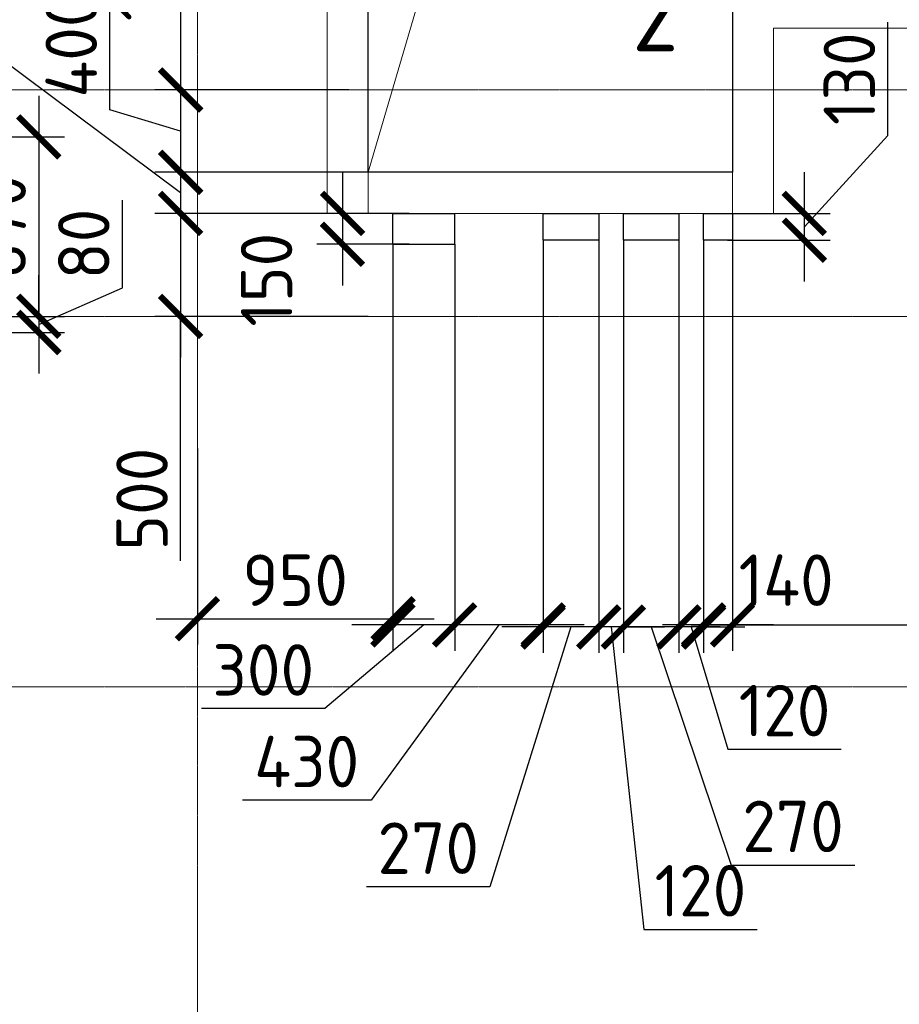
# Model space of a CAD drawing. Header units: millimetres. Extents: x -42044588 to 856694, y -806701 to 941911.
# Tile 103 of 256: x -175382 to -171107, y -333255 to -328471. Entities that reach past the tile are written whole.
import ezdxf
from ezdxf.enums import TextEntityAlignment as Align

# ---------------------------------------------------------------- set-up
doc = ezdxf.new("R2010")
doc.units = ezdxf.units.MM
for name, pattern in [('______5', [1100, 800, -100, 100, -100]), ('DASHED', [7, 5, -2, 0]), ('осевая', [50.8, 31.75, -6.35, 6.35, -6.35])]:
    doc.linetypes.add(name, pattern=pattern)
for name, color, linetype, lineweight in [('907Сл Осевые', 1, 'Continuous', 0), ('Оси', 40, '______5', 18), ('Перекрытие ж_бетон', 1, 'Continuous', 30), ('РАЗМЕРЫ', 1, 'Continuous', 9), ('Символы 0.20', 1, 'Continuous', 20), ('Символы 0.20 @ 100', 1, 'Continuous', 20), ('СТЕНЫ', 3, 'Continuous', 30)]:
    doc.layers.add(name, color=color, linetype=linetype, lineweight=lineweight)
doc.styles.add('GOST-2.304_Type-B', font='GOST_Common.ttf')
doc.styles.add('ГОСТ', font='GOST_Common.ttf')
doc.dimstyles.new('СПДС', dxfattribs={"dimscale": 100, "dimtxt": 2.5, "dimasz": 2, "dimexe": 1.25, "dimexo": 0, "dimtad": 1, "dimdec": 0, "dimrnd": 5, "dimtxsty": 'GOST-2.304_Type-B', "dimblk": 'ARCHTICK', "dimcen": 2.5, "dimdle": 2, "dimclrd": 1, "dimclre": 1, "dimclrt": 1, "dimadec": 0, "dimazin": 2, "dimtfac": 0.75, "dimtdec": 0, "dimtmove": 1, "dimatfit": 3, "dimfxl": 0, "dimtolj": 1, "dimarcsym": 0})

# ---------------------------------------------------------------- blocks, each defined once
blk = doc.blocks.new('оси блок 2')
at = {"layer": 'Оси', "color": 16, "linetype": 'осевая', "lineweight": 0, "ltscale": 0.25, "transparency": 33554687}
for p, q in [((-64304.7, -322543), (-64304.7, -347914.1)), ((-89822.3, -332401.3), (-37238.5, -332401.3)), ((-89822.3, -333501.3), (-37238.5, -333501.3)), ((-89822.3, -335301.3), (-37238.5, -335301.3))]:
    blk.add_line(p, q, dxfattribs=at)
blk = doc.blocks.new('подложка стн 1-го этажа')
at = {"layer": 'СТЕНЫ', "color": 252, "linetype": 'DASHED', "lineweight": 0, "ltscale": 0.5, "true_color": 0x939598, "transparency": 33554687}
for p, q in [((30273.8, 26361.8, -200), (30273.8, 19411.8, -200)), ((32043.8, 26361.8, -200), (32043.8, 19411.8, -200)), ((30073.8, 19411.8, -200), (30073.8, 26161.8, -200)), ((32243.8, 20311.8, -200), (32243.8, 20311.8, -200)), ((34843.8, 20311.8, -200), (32243.8, 20311.8, -200)), ((32243.8, 20311.8, -200), (32243.8, 19411.8, -200)), ((30273.8, 19611.8, -200), (30273.8, 19611.8, -200)), ((32043.8, 19611.8, -200), (30273.8, 19611.8, -200)), ((32043.8, 19611.8, -200), (32043.8, 19611.8, -200)), ((30073.8, 19411.8, -200), (30073.8, 19411.8, -200)), ((30073.8, 19411.8, -200), (32243.8, 19411.8, -200)), ((30273.8, 19411.8, -200), (30273.8, 19411.8, -200)), ((32043.8, 19411.8, -200), (32043.8, 19411.8, -200)), ((32243.8, 19411.8, -200), (32243.8, 19411.8, -200))]:
    blk.add_line(p, q, dxfattribs=at)
blk = doc.blocks.new('_ArchTick')
at = {"color": 0, "linetype": 'ByBlock', "const_width": 0.15}
blk.add_lwpolyline([(-0.5, -0.5), (0.5, 0.5)], dxfattribs=at)
blk = doc.blocks.new('*D941')
at = {"layer": 'DEFPOINTS', "color": 0, "transparency": 16777216}
for p in [(-173688, -327522.1, 0), (-174600.1, -328812.1), (-173783.1, -328812.1)]:
    blk.add_point(p, dxfattribs=at)
at = {"layer": 'РАЗМЕРЫ', "color": 1, "lineweight": -2, "transparency": 16777216}
for p, q in [((-174600.1, -327322.1), (-174600.1, -329012.1)), ((-173688, -327522.1), (-174725.1, -327522.1)), ((-173783.1, -328812.1), (-174725.1, -328812.1))]:
    blk.add_line(p, q, dxfattribs=at)
at = {"layer": 'РАЗМЕРЫ', "color": 1, "lineweight": -2, "transparency": 16777216, "xscale": 200, "yscale": 200, "zscale": 200}
for p, rotation in [((-174600.1, -327522.1), 90), ((-174600.1, -328812.1), 270)]:
    blk.add_blockref('_ArchTick', p, dxfattribs=dict(at, rotation=rotation))
at = {"layer": 'РАЗМЕРЫ', "color": 1, "lineweight": 0, "transparency": 16777216, "insert": (-174787.6, -328167.1), "char_height": 250, "attachment_point": 5, "rotation": 90, "style": 'GOST-2.304_Type-B'}
blk.add_mtext('\\A1;1290', dxfattribs=at)
blk = doc.blocks.new('*D942')
at = {"layer": 'DEFPOINTS', "color": 0, "transparency": 16777216}
for p in [(-173783.1, -328812.1), (-174600.1, -329212.1), (-173688, -329212.1, 0)]:
    blk.add_point(p, dxfattribs=at)
at = {"layer": 'РАЗМЕРЫ', "color": 1, "lineweight": -2, "transparency": 16777216}
for p, q in [((-174943.8, -328909), (-174943.8, -328284)), ((-174600.1, -328612.1), (-174600.1, -329412.1)), ((-173783.1, -328812.1), (-174725.1, -328812.1)), ((-174600.1, -329012.1), (-174943.8, -328909)), ((-173688, -329212.1), (-174725.1, -329212.1))]:
    blk.add_line(p, q, dxfattribs=at)
at = {"layer": 'РАЗМЕРЫ', "color": 1, "lineweight": -2, "transparency": 16777216, "xscale": 200, "yscale": 200, "zscale": 200}
for p, rotation in [((-174600.1, -328812.1), 90), ((-174600.1, -329212.1), 270)]:
    blk.add_blockref('_ArchTick', p, dxfattribs=dict(at, rotation=rotation))
at = {"layer": 'РАЗМЕРЫ', "color": 1, "lineweight": 0, "transparency": 16777216, "insert": (-175131.3, -328596.5), "char_height": 250, "attachment_point": 5, "rotation": 90, "style": 'GOST-2.304_Type-B'}
blk.add_mtext('\\A1;400', dxfattribs=at)
blk = doc.blocks.new('*D944')
at = {"layer": 'DEFPOINTS', "color": 0, "transparency": 16777216}
for p in [(-173567.9, -329966.4, -360), (-174518.2, -330554.4), (-173567.9, -331381.4)]:
    blk.add_point(p, dxfattribs=at)
at = {"layer": 'РАЗМЕРЫ', "color": 1, "lineweight": -2, "transparency": 16777216}
for p, q in [((-173567.9, -329966.4), (-173567.9, -331506.4)), ((-174518.2, -330554.4), (-174518.2, -331506.4)), ((-174718.2, -331381.4), (-173367.9, -331381.4))]:
    blk.add_line(p, q, dxfattribs=at)
at = {"layer": 'РАЗМЕРЫ', "color": 1, "lineweight": -2, "transparency": 16777216, "xscale": 200, "yscale": 200, "zscale": 200, "rotation": 180}
blk.add_blockref('_ArchTick', (-174518.2, -331381.4), dxfattribs=at)
at = {"layer": 'РАЗМЕРЫ', "color": 1, "lineweight": -2, "transparency": 16777216, "xscale": 200, "yscale": 200, "zscale": 200}
blk.add_blockref('_ArchTick', (-173567.9, -331381.4), dxfattribs=at)
at = {"layer": 'РАЗМЕРЫ', "color": 1, "lineweight": 0, "transparency": 16777216, "insert": (-174043, -331193.9), "char_height": 250, "attachment_point": 5, "style": 'GOST-2.304_Type-B'}
blk.add_mtext('\\A1;950', dxfattribs=at)
blk = doc.blocks.new('*U366')
at = {"layer": 'Символы 0.20', "linetype": 'Continuous', "lineweight": 25}
for p, q in [((-5, 0.35), (-5, 10.05)), ((20.43, 0.35), (20.43, 10.05))]:
    blk.add_line(p, q, dxfattribs=at)
at = {"layer": 'Символы 0.20', "linetype": 'Continuous', "lineweight": 80}
for p, q in [((-7, 0), (0, 0)), ((22.43, 0), (15.43, 0))]:
    blk.add_line(p, q, dxfattribs=at)
at = {"layer": 'Символы 0.20', "linetype": 'Continuous', "lineweight": 25}
for points in [[(-5, 0.455), (-4.346, 4.361), (-5.654, 4.361)], [(20.43, 0.459), (19.772, 4.394), (21.089, 4.394)]]:
    blk.add_solid(points, dxfattribs=at)
at = {"layer": 'Символы 0.20', "style": 'ГОСТ'}
blk.add_attdef('1', text='', height=3.5, dxfattribs=at).set_placement((-9.5, 7.7), align=Align.MIDDLE_CENTER)
blk.add_attdef('2', text='', height=3.5, dxfattribs=at).set_placement((25.101, 7.752), align=Align.MIDDLE_RIGHT)
blk = doc.blocks.new('*D3706')
at = {"layer": 'DEFPOINTS', "color": 0, "transparency": 16777216}
for p in [(-173687.9, -327522.1, 0), (-174599.9, -328812.1), (-173782.9, -328812.1)]:
    blk.add_point(p, dxfattribs=at)
at = {"layer": 'РАЗМЕРЫ', "color": 1, "lineweight": -2, "transparency": 16777216}
for p, q in [((-174599.9, -327322.1), (-174599.9, -329012.1)), ((-173687.9, -327522.1), (-174724.9, -327522.1)), ((-173782.9, -328812.1), (-174724.9, -328812.1))]:
    blk.add_line(p, q, dxfattribs=at)
at = {"layer": 'РАЗМЕРЫ', "color": 1, "lineweight": -2, "transparency": 16777216, "xscale": 200, "yscale": 200, "zscale": 200}
for p, rotation in [((-174599.9, -327522.1), 90), ((-174599.9, -328812.1), 270)]:
    blk.add_blockref('_ArchTick', p, dxfattribs=dict(at, rotation=rotation))
at = {"layer": 'РАЗМЕРЫ', "color": 1, "lineweight": 0, "transparency": 16777216, "insert": (-174787.4, -328167.1), "char_height": 250, "attachment_point": 5, "rotation": 90, "style": 'GOST-2.304_Type-B'}
blk.add_mtext('\\A1;1290', dxfattribs=at)
blk = doc.blocks.new('*D3707')
at = {"layer": 'DEFPOINTS', "color": 0, "transparency": 16777216}
for p in [(-173782.9, -328812.1), (-174599.9, -329212.1), (-173687.9, -329212.1, 0)]:
    blk.add_point(p, dxfattribs=at)
at = {"layer": 'РАЗМЕРЫ', "color": 1, "lineweight": -2, "transparency": 16777216}
for p, q in [((-174943.7, -328909), (-174943.7, -328284)), ((-174599.9, -328612.1), (-174599.9, -329412.1)), ((-173782.9, -328812.1), (-174724.9, -328812.1)), ((-174599.9, -329012.1), (-174943.7, -328909)), ((-173687.9, -329212.1), (-174724.9, -329212.1))]:
    blk.add_line(p, q, dxfattribs=at)
at = {"layer": 'РАЗМЕРЫ', "color": 1, "lineweight": -2, "transparency": 16777216, "xscale": 200, "yscale": 200, "zscale": 200}
for p, rotation in [((-174599.9, -328812.1), 90), ((-174599.9, -329212.1), 270)]:
    blk.add_blockref('_ArchTick', p, dxfattribs=dict(at, rotation=rotation))
at = {"layer": 'РАЗМЕРЫ', "color": 1, "lineweight": 0, "transparency": 16777216, "insert": (-175131.2, -328596.5), "char_height": 250, "attachment_point": 5, "rotation": 90, "style": 'GOST-2.304_Type-B'}
blk.add_mtext('\\A1;400', dxfattribs=at)
blk = doc.blocks.new('*D3708')
at = {"layer": 'DEFPOINTS', "color": 0, "transparency": 16777216}
for p in [(-173687.9, -329212.1, 0), (-174599.9, -329412.1), (-173687.9, -329412.1, 0)]:
    blk.add_point(p, dxfattribs=at)
at = {"layer": 'РАЗМЕРЫ', "color": 1, "lineweight": -2, "transparency": 16777216}
for p, q in [((-175537.7, -328612.2), (-175537.7, -328012.2)), ((-174599.9, -329312.1), (-175537.7, -328612.2)), ((-174599.9, -329012.1), (-174599.9, -329612.1)), ((-173687.9, -329212.1), (-174724.9, -329212.1)), ((-173687.9, -329412.1), (-174724.9, -329412.1))]:
    blk.add_line(p, q, dxfattribs=at)
at = {"layer": 'РАЗМЕРЫ', "color": 1, "lineweight": -2, "transparency": 16777216, "xscale": 200, "yscale": 200, "zscale": 200}
for p, rotation in [((-174599.9, -329212.1), 90), ((-174599.9, -329412.1), 270)]:
    blk.add_blockref('_ArchTick', p, dxfattribs=dict(at, rotation=rotation))
at = {"layer": 'РАЗМЕРЫ', "color": 1, "lineweight": 0, "transparency": 16777216, "insert": (-175725.2, -328312.2), "char_height": 250, "attachment_point": 5, "rotation": 90, "style": 'GOST-2.304_Type-B'}
blk.add_mtext('\\A1;200', dxfattribs=at)
blk = doc.blocks.new('*D3709')
at = {"layer": 'DEFPOINTS', "color": 0, "transparency": 16777216}
for p in [(-173687.9, -329412.1, 0), (-174599.9, -329912.1), (-173687.9, -329912.1, 0)]:
    blk.add_point(p, dxfattribs=at)
at = {"layer": 'РАЗМЕРЫ', "color": 1, "lineweight": -2, "transparency": 16777216}
for p, q in [((-174599.9, -329212.1), (-174599.9, -330112.1)), ((-173687.9, -329412.1), (-174724.9, -329412.1)), ((-173687.9, -329912.1), (-174724.9, -329912.1)), ((-174599.9, -331100.3), (-174599.9, -329912.1))]:
    blk.add_line(p, q, dxfattribs=at)
at = {"layer": 'РАЗМЕРЫ', "color": 1, "lineweight": -2, "transparency": 16777216, "xscale": 200, "yscale": 200, "zscale": 200}
for p, rotation in [((-174599.9, -329412.1), 90), ((-174599.9, -329912.1), 270)]:
    blk.add_blockref('_ArchTick', p, dxfattribs=dict(at, rotation=rotation))
at = {"layer": 'РАЗМЕРЫ', "color": 1, "lineweight": 0, "transparency": 16777216, "insert": (-174787.4, -330800.3), "char_height": 250, "attachment_point": 5, "rotation": 90, "style": 'GOST-2.304_Type-B'}
blk.add_mtext('\\A1;500', dxfattribs=at)
blk = doc.blocks.new('*D3710')
at = {"layer": 'DEFPOINTS', "color": 0, "transparency": 16777216}
for p in [(-168818, -330487.4), (-171917.9, -330601.7, -360), (-168818, -331411.4)]:
    blk.add_point(p, dxfattribs=at)
at = {"layer": 'РАЗМЕРЫ', "color": 1, "lineweight": -2, "transparency": 16777216}
for p, q in [((-168818, -330487.4), (-168818, -331536.4)), ((-171917.9, -330601.7), (-171917.9, -331536.4)), ((-172117.9, -331411.4), (-168618, -331411.4))]:
    blk.add_line(p, q, dxfattribs=at)
at = {"layer": 'РАЗМЕРЫ', "color": 1, "lineweight": -2, "transparency": 16777216, "xscale": 200, "yscale": 200, "zscale": 200, "rotation": 180}
blk.add_blockref('_ArchTick', (-171917.9, -331411.4), dxfattribs=at)
at = {"layer": 'РАЗМЕРЫ', "color": 1, "lineweight": -2, "transparency": 16777216, "xscale": 200, "yscale": 200, "zscale": 200}
blk.add_blockref('_ArchTick', (-168818, -331411.4), dxfattribs=at)
at = {"layer": 'РАЗМЕРЫ', "color": 1, "lineweight": 0, "transparency": 16777216, "insert": (-170367.9, -331223.9), "char_height": 250, "attachment_point": 5, "style": 'GOST-2.304_Type-B'}
blk.add_mtext('\\A1;3100', dxfattribs=at)
blk = doc.blocks.new('*D3715')
at = {"layer": 'DEFPOINTS', "color": 0, "transparency": 16777216}
for p in [(-172057.9, -329542.1, 360), (-171917.9, -329532.1), (-172057.9, -331411.4)]:
    blk.add_point(p, dxfattribs=at)
at = {"layer": 'РАЗМЕРЫ', "color": 1, "lineweight": -2, "transparency": 16777216}
for p, q in [((-172057.9, -329542.1), (-172057.9, -331536.4)), ((-171917.9, -329532.1), (-171917.9, -331536.4)), ((-171717.9, -331411.4), (-172257.9, -331411.4))]:
    blk.add_line(p, q, dxfattribs=at)
at = {"layer": 'РАЗМЕРЫ', "color": 1, "lineweight": -2, "transparency": 16777216, "xscale": 200, "yscale": 200, "zscale": 200, "rotation": 180}
blk.add_blockref('_ArchTick', (-172057.9, -331411.4), dxfattribs=at)
at = {"layer": 'РАЗМЕРЫ', "color": 1, "lineweight": -2, "transparency": 16777216, "xscale": 200, "yscale": 200, "zscale": 200}
blk.add_blockref('_ArchTick', (-171917.9, -331411.4), dxfattribs=at)
at = {"layer": 'РАЗМЕРЫ', "color": 1, "lineweight": 0, "transparency": 16777216, "insert": (-171656.8, -331193.9), "char_height": 250, "attachment_point": 5, "style": 'GOST-2.304_Type-B'}
blk.add_mtext('\\A1;140', dxfattribs=at)
blk = doc.blocks.new('*D3716')
at = {"layer": 'DEFPOINTS', "color": 0, "transparency": 16777216}
for p in [(-172177.9, -329542.1, 360), (-172057.9, -329542.1, 360), (-172177.9, -331421.4)]:
    blk.add_point(p, dxfattribs=at)
at = {"layer": 'РАЗМЕРЫ', "color": 1, "lineweight": -2, "transparency": 16777216}
for p, q in [((-172177.9, -329542.1), (-172177.9, -331546.4)), ((-172057.9, -329542.1), (-172057.9, -331546.4)), ((-172177.9, -331421.4), (-172377.9, -331421.4)), ((-172057.9, -331421.4), (-172177.9, -331421.4)), ((-172057.9, -331421.4), (-172177.9, -331421.4)), ((-172117.9, -331421.4), (-171939.7, -332015.1)), ((-172057.9, -331421.4), (-171857.9, -331421.4)), ((-171939.7, -332015.1), (-171389.7, -332015.1))]:
    blk.add_line(p, q, dxfattribs=at)
at = {"layer": 'РАЗМЕРЫ', "color": 1, "lineweight": -2, "transparency": 16777216, "xscale": 200, "yscale": 200, "zscale": 200}
blk.add_blockref('_ArchTick', (-172177.9, -331421.4), dxfattribs=at)
at = {"layer": 'РАЗМЕРЫ', "color": 1, "lineweight": -2, "transparency": 16777216, "xscale": 200, "yscale": 200, "zscale": 200, "rotation": 180}
blk.add_blockref('_ArchTick', (-172057.9, -331421.4), dxfattribs=at)
at = {"layer": 'РАЗМЕРЫ', "color": 1, "lineweight": 0, "transparency": 16777216, "insert": (-171664.7, -331827.6), "char_height": 250, "attachment_point": 5, "style": 'GOST-2.304_Type-B'}
blk.add_mtext('\\A1;120', dxfattribs=at)
blk = doc.blocks.new('*D3717')
at = {"layer": 'DEFPOINTS', "color": 0, "transparency": 16777216}
for p in [(-172447.9, -329542.1, 360), (-172177.9, -329542.1, 360), (-172447.9, -331421.4)]:
    blk.add_point(p, dxfattribs=at)
at = {"layer": 'РАЗМЕРЫ', "color": 1, "lineweight": -2, "transparency": 16777216}
for p, q in [((-172447.9, -329542.1), (-172447.9, -331546.4)), ((-172177.9, -329542.1), (-172177.9, -331546.4)), ((-171977.9, -331421.4), (-172647.9, -331421.4)), ((-172312.9, -331421.4), (-171923.5, -332577.8)), ((-171923.5, -332577.8), (-171323.5, -332577.8))]:
    blk.add_line(p, q, dxfattribs=at)
at = {"layer": 'РАЗМЕРЫ', "color": 1, "lineweight": -2, "transparency": 16777216, "xscale": 200, "yscale": 200, "zscale": 200, "rotation": 180}
blk.add_blockref('_ArchTick', (-172447.9, -331421.4), dxfattribs=at)
at = {"layer": 'РАЗМЕРЫ', "color": 1, "lineweight": -2, "transparency": 16777216, "xscale": 200, "yscale": 200, "zscale": 200}
blk.add_blockref('_ArchTick', (-172177.9, -331421.4), dxfattribs=at)
at = {"layer": 'РАЗМЕРЫ', "color": 1, "lineweight": 0, "transparency": 16777216, "insert": (-171623.5, -332390.3), "char_height": 250, "attachment_point": 5, "style": 'GOST-2.304_Type-B'}
blk.add_mtext('\\A1;270', dxfattribs=at)
blk = doc.blocks.new('*D3718')
at = {"layer": 'DEFPOINTS', "color": 0, "transparency": 16777216}
for p in [(-172567.9, -329542.1, 360), (-172447.9, -329542.1, 360), (-172567.9, -331421.4)]:
    blk.add_point(p, dxfattribs=at)
at = {"layer": 'РАЗМЕРЫ', "color": 1, "lineweight": -2, "transparency": 16777216}
for p, q in [((-172567.9, -329542.1), (-172567.9, -331546.4)), ((-172447.9, -329542.1), (-172447.9, -331546.4)), ((-172567.9, -331421.4), (-172767.9, -331421.4)), ((-172447.9, -331421.4), (-172567.9, -331421.4)), ((-172447.9, -331421.4), (-172567.9, -331421.4)), ((-172507.9, -331421.4), (-172348.5, -332890.3)), ((-172447.9, -331421.4), (-172247.9, -331421.4)), ((-172348.5, -332890.3), (-171798.5, -332890.3))]:
    blk.add_line(p, q, dxfattribs=at)
at = {"layer": 'РАЗМЕРЫ', "color": 1, "lineweight": -2, "transparency": 16777216, "xscale": 200, "yscale": 200, "zscale": 200}
blk.add_blockref('_ArchTick', (-172567.9, -331421.4), dxfattribs=at)
at = {"layer": 'РАЗМЕРЫ', "color": 1, "lineweight": -2, "transparency": 16777216, "xscale": 200, "yscale": 200, "zscale": 200, "rotation": 180}
blk.add_blockref('_ArchTick', (-172447.9, -331421.4), dxfattribs=at)
at = {"layer": 'РАЗМЕРЫ', "color": 1, "lineweight": 0, "transparency": 16777216, "insert": (-172073.5, -332702.8), "char_height": 250, "attachment_point": 5, "style": 'GOST-2.304_Type-B'}
blk.add_mtext('\\A1;120', dxfattribs=at)
blk = doc.blocks.new('*D3719')
at = {"layer": 'DEFPOINTS', "color": 0, "transparency": 16777216}
for p in [(-172837.9, -329542.1, 360), (-172567.9, -329542.1, 360), (-172837.9, -331421.4)]:
    blk.add_point(p, dxfattribs=at)
at = {"layer": 'РАЗМЕРЫ', "color": 1, "lineweight": -2, "transparency": 16777216}
for p, q in [((-172837.9, -329542.1), (-172837.9, -331546.4)), ((-172567.9, -329542.1), (-172567.9, -331546.4)), ((-172702.9, -331421.4), (-173096.2, -332683.5)), ((-172367.9, -331421.4), (-173037.9, -331421.4)), ((-173096.2, -332683.5), (-173696.2, -332683.5))]:
    blk.add_line(p, q, dxfattribs=at)
at = {"layer": 'РАЗМЕРЫ', "color": 1, "lineweight": -2, "transparency": 16777216, "xscale": 200, "yscale": 200, "zscale": 200, "rotation": 180}
blk.add_blockref('_ArchTick', (-172837.9, -331421.4), dxfattribs=at)
at = {"layer": 'РАЗМЕРЫ', "color": 1, "lineweight": -2, "transparency": 16777216, "xscale": 200, "yscale": 200, "zscale": 200}
blk.add_blockref('_ArchTick', (-172567.9, -331421.4), dxfattribs=at)
at = {"layer": 'РАЗМЕРЫ', "color": 1, "lineweight": 0, "transparency": 16777216, "insert": (-173396.2, -332496), "char_height": 250, "attachment_point": 5, "style": 'GOST-2.304_Type-B'}
blk.add_mtext('\\A1;270', dxfattribs=at)
blk = doc.blocks.new('*D3720')
at = {"layer": 'DEFPOINTS', "color": 0, "transparency": 16777216}
for p in [(-172837.9, -329542.1, 360), (-173267.9, -329562.1, 360), (-173267.9, -331411.4)]:
    blk.add_point(p, dxfattribs=at)
at = {"layer": 'РАЗМЕРЫ', "color": 1, "lineweight": -2, "transparency": 16777216}
for p, q in [((-172837.9, -329542.1), (-172837.9, -331536.4)), ((-173267.9, -329562.1), (-173267.9, -331536.4)), ((-173052.9, -331411.4), (-173674.5, -332262.9)), ((-172637.9, -331411.4), (-173467.9, -331411.4)), ((-173674.5, -332262.9), (-174299.5, -332262.9))]:
    blk.add_line(p, q, dxfattribs=at)
at = {"layer": 'РАЗМЕРЫ', "color": 1, "lineweight": -2, "transparency": 16777216, "xscale": 200, "yscale": 200, "zscale": 200, "rotation": 180}
blk.add_blockref('_ArchTick', (-173267.9, -331411.4), dxfattribs=at)
at = {"layer": 'РАЗМЕРЫ', "color": 1, "lineweight": -2, "transparency": 16777216, "xscale": 200, "yscale": 200, "zscale": 200}
blk.add_blockref('_ArchTick', (-172837.9, -331411.4), dxfattribs=at)
at = {"layer": 'РАЗМЕРЫ', "color": 1, "lineweight": 0, "transparency": 16777216, "insert": (-173987, -332075.4), "char_height": 250, "attachment_point": 5, "style": 'GOST-2.304_Type-B'}
blk.add_mtext('\\A1;430', dxfattribs=at)
blk = doc.blocks.new('*D3721')
at = {"layer": 'DEFPOINTS', "color": 0, "transparency": 16777216}
for p in [(-173567.9, -329562.1, 360), (-173267.9, -329562.1, 360), (-173567.9, -331411.4)]:
    blk.add_point(p, dxfattribs=at)
at = {"layer": 'РАЗМЕРЫ', "color": 1, "lineweight": -2, "transparency": 16777216}
for p, q in [((-173567.9, -329562.1), (-173567.9, -331536.4)), ((-173267.9, -329562.1), (-173267.9, -331536.4)), ((-173417.9, -331411.4), (-173898.4, -331817.6)), ((-173067.9, -331411.4), (-173767.9, -331411.4)), ((-173898.4, -331817.6), (-174498.4, -331817.6))]:
    blk.add_line(p, q, dxfattribs=at)
at = {"layer": 'РАЗМЕРЫ', "color": 1, "lineweight": -2, "transparency": 16777216, "xscale": 200, "yscale": 200, "zscale": 200, "rotation": 180}
blk.add_blockref('_ArchTick', (-173567.9, -331411.4), dxfattribs=at)
at = {"layer": 'РАЗМЕРЫ', "color": 1, "lineweight": -2, "transparency": 16777216, "xscale": 200, "yscale": 200, "zscale": 200}
blk.add_blockref('_ArchTick', (-173267.9, -331411.4), dxfattribs=at)
at = {"layer": 'РАЗМЕРЫ', "color": 1, "lineweight": 0, "transparency": 16777216, "insert": (-174198.4, -331630.1), "char_height": 250, "attachment_point": 5, "style": 'GOST-2.304_Type-B'}
blk.add_mtext('\\A1;300', dxfattribs=at)
blk = doc.blocks.new('*D3722')
at = {"layer": 'DEFPOINTS', "color": 0, "transparency": 16777216}
for p in [(-171941.7, -329412.1, 360), (-171568.2, -329412.1), (-171941.7, -329542.1, 360)]:
    blk.add_point(p, dxfattribs=at)
at = {"layer": 'РАЗМЕРЫ', "color": 1, "lineweight": -2, "transparency": 16777216}
for p, q in [((-171162, -329032.7), (-171162, -328482.7)), ((-171568.2, -329477.1), (-171162, -329032.7)), ((-171568.2, -329742.1), (-171568.2, -329212.1)), ((-171941.7, -329412.1), (-171443.2, -329412.1)), ((-171941.7, -329542.1), (-171443.2, -329542.1))]:
    blk.add_line(p, q, dxfattribs=at)
at = {"layer": 'РАЗМЕРЫ', "color": 1, "lineweight": -2, "transparency": 16777216, "xscale": 200, "yscale": 200, "zscale": 200}
for p, rotation in [((-171568.2, -329412.1), 90), ((-171568.2, -329542.1), 270)]:
    blk.add_blockref('_ArchTick', p, dxfattribs=dict(at, rotation=rotation))
at = {"layer": 'РАЗМЕРЫ', "color": 1, "lineweight": 0, "transparency": 16777216, "insert": (-171349.5, -328757.7), "char_height": 250, "attachment_point": 5, "rotation": 90, "style": 'GOST-2.304_Type-B'}
blk.add_mtext('\\A1;130', dxfattribs=at)
blk = doc.blocks.new('*D3743')
at = {"layer": 'DEFPOINTS', "color": 0, "transparency": 16777216}
for p in [(-173488.6, -329412.1, 360), (-173813, -329562.1), (-173488.6, -329562.1, 360)]:
    blk.add_point(p, dxfattribs=at)
at = {"layer": 'РАЗМЕРЫ', "color": 1, "lineweight": -2, "transparency": 16777216}
for p, q in [((-173813, -329212.1), (-173813, -329762.1)), ((-173488.6, -329412.1), (-173938, -329412.1)), ((-173488.6, -329562.1), (-173938, -329562.1))]:
    blk.add_line(p, q, dxfattribs=at)
at = {"layer": 'РАЗМЕРЫ', "color": 1, "lineweight": -2, "transparency": 16777216, "xscale": 200, "yscale": 200, "zscale": 200}
for p, rotation in [((-173813, -329412.1), 90), ((-173813, -329562.1), 270)]:
    blk.add_blockref('_ArchTick', p, dxfattribs=dict(at, rotation=rotation))
at = {"layer": 'РАЗМЕРЫ', "color": 1, "lineweight": 0, "transparency": 16777216, "insert": (-174182.1, -329734.4), "char_height": 250, "attachment_point": 5, "rotation": 90, "style": 'GOST-2.304_Type-B'}
blk.add_mtext('\\A1;150', dxfattribs=at)
blk = doc.blocks.new('*D6849')
at = {"layer": '907Сл Осевые', "color": 1, "lineweight": -2, "transparency": 16777216}
for p, q in [((-175289.2, -328840.4), (-175289.2, -330112.1)), ((-175668.7, -329040.4), (-175164.2, -329040.4)), ((-175668.7, -329912.1), (-175164.2, -329912.1))]:
    blk.add_line(p, q, dxfattribs=at)
at = {"layer": 'DEFPOINTS', "color": 0, "transparency": 16777216}
for p in [(-175668.7, -329040.4), (-175668.7, -329912.1), (-175289.2, -329912.1)]:
    blk.add_point(p, dxfattribs=at)
at = {"layer": '907Сл Осевые', "color": 1, "lineweight": -2, "transparency": 16777216, "xscale": 200, "yscale": 200, "zscale": 200}
for p, rotation in [((-175289.2, -329040.4), 90), ((-175289.2, -329912.1), 270)]:
    blk.add_blockref('_ArchTick', p, dxfattribs=dict(at, rotation=rotation))
at = {"layer": '907Сл Осевые', "color": 1, "lineweight": 0, "transparency": 16777216, "insert": (-175476.7, -329476.3), "char_height": 250, "attachment_point": 5, "rotation": 90, "style": 'GOST-2.304_Type-B'}
blk.add_mtext('\\A1;870', dxfattribs=at)
blk = doc.blocks.new('*D6850')
at = {"layer": '907Сл Осевые', "color": 1, "lineweight": -2, "transparency": 16777216}
for p, q in [((-174882.9, -329773.1), (-174882.9, -329348.1)), ((-175289.2, -329912.1), (-175289.2, -329712.1)), ((-175289.2, -329951.3), (-174882.9, -329773.1)), ((-175668.7, -329912.1), (-175164.2, -329912.1)), ((-175289.2, -329912.1), (-175289.2, -329990.4)), ((-175289.2, -329912.1), (-175289.2, -329990.4)), ((-175668.7, -329990.4), (-175164.2, -329990.4)), ((-175289.2, -329990.4), (-175289.2, -330190.4))]:
    blk.add_line(p, q, dxfattribs=at)
at = {"layer": 'DEFPOINTS', "color": 0, "transparency": 16777216}
for p in [(-175668.7, -329912.1), (-175668.7, -329990.4), (-175289.2, -329990.4)]:
    blk.add_point(p, dxfattribs=at)
at = {"layer": '907Сл Осевые', "color": 1, "lineweight": -2, "transparency": 16777216, "xscale": 200, "yscale": 200, "zscale": 200}
for p, rotation in [((-175289.2, -329912.1), 270), ((-175289.2, -329990.4), 90)]:
    blk.add_blockref('_ArchTick', p, dxfattribs=dict(at, rotation=rotation))
at = {"layer": '907Сл Осевые', "color": 1, "lineweight": 0, "transparency": 16777216, "insert": (-175070.4, -329560.6), "char_height": 250, "attachment_point": 5, "rotation": 90, "style": 'GOST-2.304_Type-B'}
blk.add_mtext('\\A1;80', dxfattribs=at)
blk = doc.blocks.new('блочина')
at = {"layer": 'Перекрытие ж_бетон', "color": 4, "elevation": 360}
for points in [[(125962.9, 60579.6), (126262.9, 60579.6), (126262.9, 60429.6), (125962.9, 60429.6)], [(126692.9, 60579.6), (126962.9, 60579.6), (126962.9, 60449.6), (126692.9, 60449.6)], [(127082.9, 60579.6), (127352.9, 60579.6), (127352.9, 60449.6), (127082.9, 60449.6)], [(127472.9, 60579.6), (127612.9, 60579.6), (127612.9, 60449.6), (127472.9, 60449.6)]]:
    blk.add_lwpolyline(points, close=True, dxfattribs=at)

msp = doc.modelspace()

# ---------------------------------------------------------------- linework, layer by layer
at = {"layer": 'Перекрытие ж_бетон', "elevation": 360.018}
msp.add_lwpolyline([(-173688.003, -327522.136), (-171918.003, -327522.136), (-171918.003, -329212.136), (-173688.003, -329212.136)], close=True, dxfattribs=at)
at = {"layer": 'РАЗМЕРЫ', "color": 2, "lineweight": 0, "elevation": 360.018}
msp.add_lwpolyline([(-173688.003, -329212.136), (-173299.432, -327887.899), (-171918.003, -327522.136)], dxfattribs=at)

# ---------------------------------------------------------------- block references
for name, p in [('подложка стн 1-го этажа', (-203961.961, -348823.931, 560)), ('блочина', (-299530.954, -389992.167))]:
    msp.add_blockref(name, p)
at = {"layer": 'РАЗМЕРЫ'}
msp.add_blockref('оси блок 2', (-110213.32, 3589.186), dxfattribs=at)
at = {"layer": 'Символы 0.20 @ 100'}
ref = msp.add_blockref('*U366', (-171522.085, -327500.034, 720), dxfattribs=dict(at, xscale=100, yscale=100, zscale=100, rotation=90))
ref.add_attrib('1', '2', dxfattribs={"layer": 'Символы 0.20', "height": 350, "style": 'ГОСТ'}).set_placement((-172292.085, -328450.034, 720), align=Align.MIDDLE_CENTER)
ref.add_attrib('2', '2', dxfattribs={"layer": 'Символы 0.20', "height": 350, "style": 'ГОСТ'}).set_placement((-172297.286, -324989.968, 720), align=Align.MIDDLE_RIGHT)

# ---------------------------------------------------------------- dimensions: what is measured, and where the dimension line sits
at = {"layer": '907Сл Осевые', "color": 4, "lineweight": 0}
dim = msp.add_linear_dim(base=(-175289.197, -329912.136), p1=(-175668.672, -329040.414), p2=(-175668.672, -329912.136), angle=90, dimstyle='СПДС', dxfattribs=at)
dim.commit()
dim.dimension.update_dxf_attribs({"geometry": '*D6849', "text_midpoint": (-175476.697, -329476.275)})
dim = msp.add_linear_dim(base=(-175289.197, -329990.414), p1=(-175668.672, -329912.136), p2=(-175668.672, -329990.414), angle=90, dimstyle='СПДС', dxfattribs=at)
dim.commit()
dim.dimension.update_dxf_attribs({"geometry": '*D6850', "text_midpoint": (-174882.947, -329710.65), "dimtype": 160})
at = {"layer": 'РАЗМЕРЫ', "lineweight": 0}
for base, p1, p2, picture, middle in [((-174600.073, -328812.137, 360), (-173688.003, -327522.136, 360.018), (-173783.073, -328812.137, 360), '*D941', (-174787.573, -328167.137, 360)), ((-174599.931, -328812.137, 360), (-173687.861, -327522.136, 360.018), (-173782.931, -328812.137, 360), '*D3706', (-174787.431, -328167.137, 360)), ((-174600.073, -329212.136, 360), (-173783.073, -328812.137, 360), (-173688.003, -329212.136, 360.018), '*D942', (-175131.323, -328846.512, 360)), ((-174599.931, -329212.136, 360), (-173782.931, -328812.137, 360), (-173687.861, -329212.136, 360.018), '*D3707', (-175131.181, -328846.512, 360))]:
    dim = msp.add_linear_dim(base=base, p1=p1, p2=p2, angle=90, dimstyle='СПДС', override={"dimrnd": 5}, dxfattribs=at)
    dim.commit()
    dim.dimension.update_dxf_attribs({"geometry": picture, "text_midpoint": middle})
for base, p1, p2, picture, middle in [((-174599.931, -329412.136, 360), (-173687.861, -329212.136, 360.018), (-173687.861, -329412.136, 360.018), '*D3708', (-175537.728, -328549.75, 360)), ((-174599.931, -329912.137, 360), (-173687.861, -329412.136, 360.018), (-173687.861, -329912.137, 360.018), '*D3709', (-174713.699, -330800.299, 360))]:
    dim = msp.add_linear_dim(base=base, p1=p1, p2=p2, angle=90, dimstyle='СПДС', dxfattribs=at)
    dim.commit()
    dim.dimension.update_dxf_attribs({"geometry": picture, "text_midpoint": middle, "dimtype": 160})
for base, p1, p2, picture, middle in [((-171568.216, -329412.136), (-171941.745, -329542.136, 360.018), (-171941.745, -329412.136, 360), '*D3722', (-171161.966, -328970.25)), ((-173812.954, -329562.136), (-173488.562, -329412.136, 360), (-173488.562, -329562.136, 360), '*D3743', (-173994.615, -329734.436))]:
    dim = msp.add_linear_dim(base=base, p1=p1, p2=p2, angle=90, dimstyle='СПДС', override={"dimrnd": 5}, dxfattribs=at)
    dim.commit()
    dim.dimension.update_dxf_attribs({"geometry": picture, "text_midpoint": middle, "dimtype": 160})
for base, p1, p2, picture, middle in [((-173267.861, -331411.399), (-172837.861, -329542.136, 360.018), (-173267.861, -329562.136, 360), '*D3720', (-173737.015, -332262.873)), ((-172837.861, -331421.399), (-172567.861, -329542.136, 360.018), (-172837.861, -329542.136, 360.018), '*D3719', (-173158.651, -332683.482)), ((-172567.861, -331421.399), (-172447.861, -329542.136, 360.018), (-172567.861, -329542.136, 360.018), '*D3718', (-172286.008, -332890.3)), ((-172447.861, -331421.399), (-172177.861, -329542.136, 360.018), (-172447.861, -329542.136, 360.018), '*D3717', (-171861.008, -332577.8)), ((-172057.861, -331411.399), (-171917.861, -329532.136), (-172057.861, -329542.136, 360.018), '*D3715', (-171656.826, -331381.399)), ((-173567.861, -331411.399), (-173267.861, -329562.136, 360), (-173567.861, -329562.136, 360), '*D3721', (-173960.882, -331817.649))]:
    dim = msp.add_linear_dim(base=base, p1=p1, p2=p2, dimstyle='СПДС', override={"dimrnd": 5}, dxfattribs=at)
    dim.commit()
    dim.dimension.update_dxf_attribs({"geometry": picture, "text_midpoint": middle, "dimtype": 160})
for base, p1, p2, picture, middle in [((-172177.861, -331421.399), (-172057.861, -329542.136, 360.018), (-172177.861, -329542.136, 360.018), '*D3716', (-171877.236, -331827.649)), ((-173567.861, -331381.399, 360), (-174518.15, -330554.399, 360), (-173567.861, -329966.428), '*D944', (-174043.006, -331193.899, 360)), ((-168818.008, -331411.399, 360), (-171917.861, -330601.676), (-168818.008, -330487.399, 360), '*D3710', (-170367.935, -331223.899, 360))]:
    dim = msp.add_linear_dim(base=base, p1=p1, p2=p2, dimstyle='СПДС', override={"dimrnd": 5}, dxfattribs=at)
    dim.commit()
    dim.dimension.update_dxf_attribs({"geometry": picture, "text_midpoint": middle})

doc.saveas('drawing.dxf')
